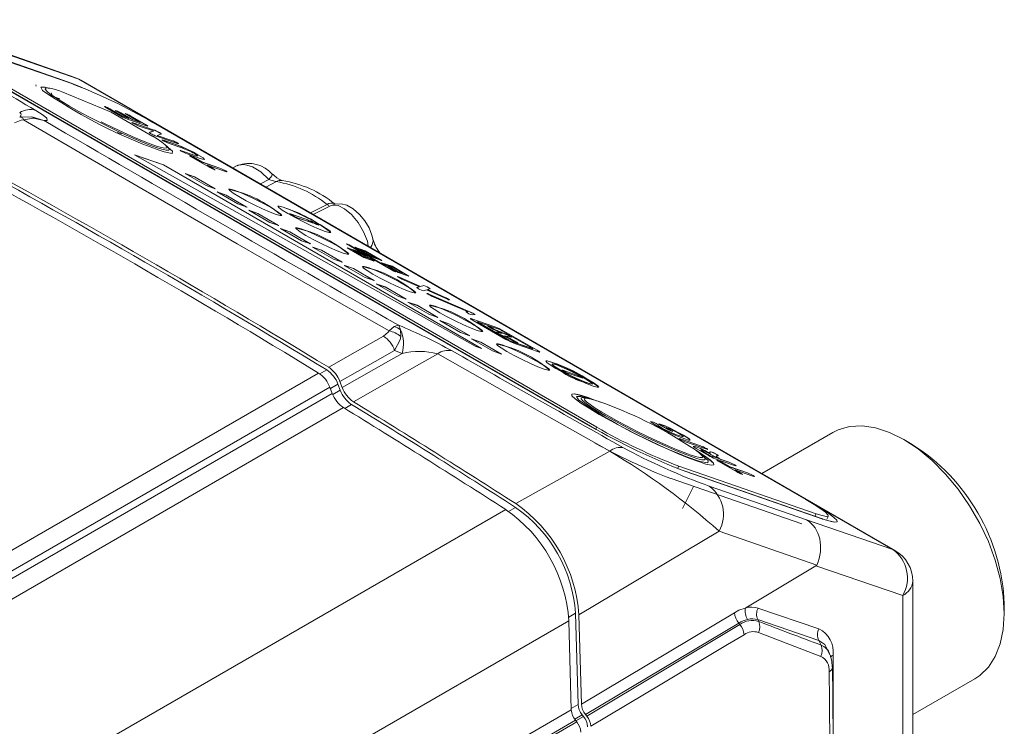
# Model space of a CAD drawing. Header units: millimetres. Extents: x 5 to 415, y 5 to 292.
# Tile 9 of 40: x 200 to 242, y 58 to 87. Entities that reach past the tile are written whole.
import ezdxf

# ---------------------------------------------------------------- set-up
doc = ezdxf.new("R2010")
doc.units = ezdxf.units.MM

msp = doc.modelspace()

# ---------------------------------------------------------------- linework, layer by layer
at = {"color": 7, "linetype": 'Continuous', "lineweight": 0}
for p, q in [((196.164, 86.823), (201.963, 84.816)), ((224.236, 70.209), (196.659, 86.129)), ((202.633, 84.848), (198.861, 86.168)), ((202.467, 84.925), (202.633, 84.848)), ((237.012, 65.001), (202.633, 84.848)), ((202.721, 84.808), (202.633, 84.848)), ((200.721, 83.2), (200.302, 83.137)), ((204.936, 83.01), (204.934, 83.007)), ((206.029, 81.852), (205.643, 81.995)), ((206.732, 82.095), (206.73, 82.091)), ((207.506, 81.651), (207.504, 81.647)), ((210.304, 80.431), (210.66, 80.621)), ((210.977, 80.529), (210.536, 80.297)), ((212.425, 79.206), (213.123, 79.559)), ((211.865, 79.006), (211.863, 79.003)), ((212.461, 78.8), (212.459, 78.796)), ((216.183, 76.496), (216.181, 76.492)), ((217.204, 76.142), (217.203, 76.138)), ((216.916, 76.053), (216.915, 76.051)), ((217.411, 75.785), (217.409, 75.781)), ((218.104, 75.642), (218.102, 75.638)), ((219.175, 75.022), (219.173, 75.018)), ((219.239, 74.737), (219.237, 74.734)), ((219.508, 74.579), (219.506, 74.575)), ((215.736, 74.227), (215.95, 74.409)), ((216.227, 74.273), (216.229, 73.985)), ((220.127, 74.336), (220.125, 74.332)), ((220.206, 74.403), (220.204, 74.399)), ((220.253, 74.171), (220.251, 74.167)), ((220.615, 74.208), (220.613, 74.205)), ((220.709, 74.069), (220.707, 74.066)), ((220.781, 73.844), (220.779, 73.84)), ((220.826, 73.923), (220.824, 73.92)), ((220.874, 73.899), (220.872, 73.896)), ((220.907, 73.784), (220.905, 73.781)), ((221.128, 73.753), (221.126, 73.749)), ((216.29, 73.274), (215.971, 73.407)), ((221.791, 73.478), (221.789, 73.475)), ((221.994, 73.412), (221.992, 73.409)), ((191.55, 60.202), (212.763, 72.448)), ((212.815, 72.413), (213.104, 72.58)), ((223.072, 72.568), (223.07, 72.565)), ((223.663, 72.364), (223.661, 72.36)), ((213.579, 71.98), (213.258, 71.795)), ((192.024, 59.602), (213.237, 71.848)), ((192.124, 59.344), (213.337, 71.59)), ((213.359, 71.538), (213.678, 71.723)), ((214.151, 71.124), (213.864, 70.958)), ((192.596, 58.745), (213.809, 70.991)), ((224.462, 70.081), (224.505, 70.168)), ((227.396, 70.214), (227.394, 70.211)), ((227.627, 70.042), (227.626, 70.038)), ((225.055, 69.153), (221.085, 66.937)), ((229.084, 69.086), (229.083, 69.082)), ((228.656, 68.789), (228.27, 68.933)), ((229.667, 68.851), (229.666, 68.848)), ((227.968, 68.52), (227.919, 68.42)), ((234.061, 66.286), (228.262, 68.293)), ((229.26, 67.677), (233.369, 66.247)), ((233.427, 67.061), (233.566, 66.98)), ((233.559, 66.982), (233.566, 66.98)), ((199.448, 54.446), (220.661, 66.692)), ((221.078, 66.778), (220.785, 66.609)), ((233.369, 66.247), (237.012, 65.001)), ((233.715, 66.409), (233.767, 66.513)), ((234.038, 66.297), (234.061, 66.286)), ((229.676, 65.777), (223.755, 62.242)), ((233.794, 64.344), (229.676, 65.777)), ((237.1, 64.962), (237.012, 65.001)), ((237.429, 63.061), (233.765, 64.314)), ((237.429, 47.732), (237.429, 63.061)), ((230.768, 62.523), (230.785, 62.527)), ((231.316, 62.53), (233.888, 61.651)), ((202.118, 49.747), (223.331, 61.993)), ((223.614, 62.314), (223.324, 62.147)), ((223.861, 58.473), (230.321, 62.335)), ((231.345, 61.969), (231.308, 62.041)), ((233.88, 61.162), (231.308, 62.041)), ((230.501, 61.894), (224.037, 58.031)), ((224.084, 57.973), (230.548, 61.837)), ((230.548, 61.837), (230.501, 61.894)), ((233.98, 60.966), (233.88, 61.162)), ((234.485, 60.548), (234.485, 57.194)), ((202.219, 45.987), (223.432, 58.233)), ((223.431, 58.297), (223.718, 58.462)), ((223.894, 58.02), (223.575, 57.836)), ((223.626, 57.769), (223.947, 57.955)), ((223.609, 57.791), (202.396, 45.545)), ((202.446, 45.482), (223.66, 57.728))]:
    msp.add_line(p, q, dxfattribs=at)
at = {"color": 7, "linetype": 'Continuous', "lineweight": 15}
for p, q in [((196.502, 86.685), (202.301, 84.678)), ((224.248, 70.204), (196.671, 86.124)), ((224.505, 70.168), (196.928, 86.088)), ((202.467, 84.925), (198.693, 86.245)), ((200.832, 84.553), (200.824, 84.615)), ((201.257, 84.506), (201.375, 84.471)), ((237.1, 64.962), (202.721, 84.808)), ((201.363, 84.187), (201.828, 84.026)), ((201.505, 84.183), (201.473, 84.277)), ((202.031, 84.282), (201.881, 84.338)), ((203.746, 83.694), (203.744, 83.69)), ((204.416, 83.288), (203.778, 83.656)), ((203.944, 83.599), (203.942, 83.595)), ((203.942, 83.595), (204.491, 83.279)), ((203.944, 83.599), (204.493, 83.282)), ((200.648, 83.266), (200.172, 83.254)), ((204.221, 83.519), (204.22, 83.515)), ((204.755, 83.192), (204.25, 83.483)), ((204.416, 83.426), (204.414, 83.422)), ((204.414, 83.422), (204.919, 83.131)), ((204.416, 83.426), (204.921, 83.134)), ((204.493, 83.282), (204.491, 83.279)), ((204.491, 83.279), (204.753, 83.188)), ((204.493, 83.282), (204.755, 83.192)), ((204.625, 83.395), (204.623, 83.391)), ((205.224, 83.029), (204.657, 83.357)), ((205.488, 82.885), (204.689, 83.161)), ((204.755, 83.192), (204.753, 83.188)), ((204.823, 83.299), (204.821, 83.296)), ((204.821, 83.296), (205.477, 82.917)), ((204.823, 83.299), (205.479, 82.92)), ((204.889, 83.019), (204.934, 83.007)), ((204.921, 83.134), (204.919, 83.131)), ((204.919, 83.131), (205.223, 83.026)), ((204.921, 83.134), (205.224, 83.029)), ((204.934, 83.007), (205.774, 82.716)), ((204.936, 83.01), (205.776, 82.72)), ((205.783, 82.668), (205.148, 82.888)), ((205.224, 83.029), (205.223, 83.026)), ((205.479, 82.92), (205.477, 82.917)), ((205.764, 83.03), (233.341, 67.11)), ((204.434, 82.545), (204.255, 82.607)), ((205.608, 82.602), (205.63, 82.607)), ((205.63, 82.607), (205.782, 82.664)), ((205.632, 82.61), (205.63, 82.607)), ((205.632, 82.61), (205.783, 82.668)), ((205.776, 82.72), (205.774, 82.716)), ((205.783, 82.668), (205.782, 82.664)), ((205.949, 82.48), (205.947, 82.476)), ((205.947, 82.476), (206.569, 82.261)), ((206.102, 82.535), (205.949, 82.48)), ((205.949, 82.48), (206.571, 82.265)), ((206.783, 82.142), (205.959, 82.428)), ((206.044, 82.598), (206.042, 82.594)), ((206.167, 82.282), (206.215, 82.269)), ((206.216, 82.273), (206.215, 82.269)), ((206.215, 82.269), (206.73, 82.091)), ((206.216, 82.273), (206.732, 82.095)), ((206.328, 82.034), (206.504, 81.888)), ((206.42, 81.948), (206.392, 81.978)), ((206.98, 81.956), (206.447, 82.14)), ((206.571, 82.265), (206.569, 82.261)), ((206.8, 82.161), (206.799, 82.157)), ((206.208, 81.242), (204.993, 81.662)), ((204.993, 81.662), (219.367, 73.581)), ((206.206, 81.238), (205.012, 81.651)), ((206.977, 81.834), (206.975, 81.83)), ((206.975, 81.83), (207.504, 81.647)), ((206.977, 81.834), (207.506, 81.651)), ((207.72, 81.524), (207.206, 81.702)), ((207.213, 81.899), (207.212, 81.896)), ((207.35, 81.615), (207.348, 81.612)), ((208.146, 81.135), (207.385, 81.575)), ((207.564, 81.512), (207.562, 81.509)), ((207.562, 81.509), (207.828, 81.355)), ((207.564, 81.512), (207.83, 81.359)), ((207.663, 81.663), (207.662, 81.659)), ((206.208, 81.242), (206.206, 81.238)), ((219.623, 73.493), (206.206, 81.238)), ((219.643, 73.486), (206.208, 81.242)), ((207.83, 81.359), (207.828, 81.355)), ((207.828, 81.355), (208.595, 81.09)), ((207.83, 81.359), (208.597, 81.094)), ((208.06, 81.226), (208.058, 81.223)), ((208.058, 81.223), (208.324, 81.069)), ((208.06, 81.226), (208.325, 81.073)), ((208.827, 80.961), (208.06, 81.226)), ((208.597, 81.094), (208.595, 81.09)), ((209.329, 81.204), (209.134, 81.106)), ((207.128, 80.87), (207.515, 80.736)), ((208.012, 80.36), (207.128, 80.87)), ((207.146, 80.86), (207.513, 80.733)), ((207.515, 80.736), (207.513, 80.733)), ((207.513, 80.733), (208.379, 80.233)), ((207.515, 80.736), (208.399, 80.226)), ((208.325, 81.073), (208.324, 81.069)), ((208.841, 80.983), (208.84, 80.979)), ((208.399, 80.226), (208.012, 80.36)), ((208.472, 80.094), (208.858, 79.961)), ((209.356, 79.584), (208.472, 80.094)), ((208.49, 80.084), (208.857, 79.957)), ((208.858, 79.961), (208.857, 79.957)), ((208.857, 79.957), (209.722, 79.457)), ((208.858, 79.961), (209.742, 79.45)), ((209.742, 79.45), (209.356, 79.584)), ((213.26, 79.511), (212.535, 79.142)), ((209.815, 79.319), (210.202, 79.185)), ((210.699, 78.809), (209.815, 79.319)), ((209.833, 79.308), (210.2, 79.182)), ((210.202, 79.185), (210.2, 79.182)), ((210.2, 79.182), (211.066, 78.682)), ((210.202, 79.185), (211.086, 78.675)), ((211.544, 79.177), (211.542, 79.173)), ((211.582, 79.17), (212.178, 78.963)), ((211.863, 79.003), (212.459, 78.796)), ((211.865, 79.006), (212.461, 78.8)), ((211.086, 78.675), (210.699, 78.809)), ((212.417, 78.875), (212.415, 78.871)), ((212.497, 78.789), (212.499, 78.793)), ((212.773, 78.694), (212.775, 78.697)), ((211.159, 78.543), (211.545, 78.41)), ((212.043, 78.033), (211.159, 78.543)), ((211.177, 78.533), (211.544, 78.406)), ((211.545, 78.41), (211.544, 78.406)), ((211.544, 78.406), (212.409, 77.906)), ((211.545, 78.41), (212.429, 77.899)), ((212.429, 77.899), (212.043, 78.033)), ((212.502, 77.768), (212.889, 77.634)), ((213.386, 77.257), (212.502, 77.768)), ((212.52, 77.757), (212.887, 77.63)), ((214.05, 77.858), (213.94, 77.896)), ((214.86, 77.365), (213.94, 77.896)), ((214.048, 77.854), (213.958, 77.885)), ((214.05, 77.858), (214.048, 77.854)), ((214.402, 77.65), (214.048, 77.854)), ((214.404, 77.653), (214.05, 77.858)), ((214.731, 77.606), (214.289, 77.759)), ((214.572, 77.595), (214.289, 77.759)), ((212.889, 77.634), (212.887, 77.63)), ((212.887, 77.63), (213.753, 77.131)), ((212.889, 77.634), (213.773, 77.124)), ((213.966, 77.739), (214.408, 77.587)), ((214.673, 77.331), (213.966, 77.739)), ((213.984, 77.729), (214.406, 77.583)), ((214.216, 77.62), (214.214, 77.617)), ((214.641, 77.371), (214.214, 77.617)), ((214.643, 77.374), (214.216, 77.62)), ((214.439, 77.543), (214.216, 77.62)), ((214.729, 77.602), (214.307, 77.748)), ((214.404, 77.653), (214.402, 77.65)), ((214.402, 77.65), (214.57, 77.591)), ((214.404, 77.653), (214.572, 77.595)), ((214.408, 77.587), (214.406, 77.583)), ((214.69, 77.419), (214.406, 77.583)), ((214.691, 77.423), (214.408, 77.587)), ((214.865, 77.297), (214.439, 77.543)), ((214.539, 77.64), (214.537, 77.636)), ((214.537, 77.636), (214.963, 77.39)), ((214.539, 77.64), (214.965, 77.394)), ((214.761, 77.563), (214.539, 77.64)), ((214.544, 77.572), (214.542, 77.569)), ((215.533, 76.997), (214.542, 77.569)), ((215.535, 77), (214.544, 77.572)), ((214.544, 77.572), (214.712, 77.514)), ((214.572, 77.595), (214.57, 77.591)), ((214.643, 77.374), (214.641, 77.371)), ((214.863, 77.294), (214.641, 77.371)), ((214.865, 77.297), (214.643, 77.374)), ((214.691, 77.423), (214.69, 77.419)), ((214.69, 77.419), (214.858, 77.361)), ((214.691, 77.423), (214.86, 77.365)), ((214.996, 77.35), (214.712, 77.514)), ((214.731, 77.606), (214.729, 77.602)), ((215.418, 77.204), (214.729, 77.602)), ((215.438, 77.198), (214.731, 77.606)), ((214.761, 77.563), (215.188, 77.316)), ((214.832, 77.342), (214.83, 77.338)), ((215.095, 77.185), (214.83, 77.338)), ((215.115, 77.178), (214.832, 77.342)), ((214.832, 77.342), (215, 77.284)), ((214.86, 77.365), (214.858, 77.361)), ((214.965, 77.394), (214.963, 77.39)), ((215.186, 77.313), (214.963, 77.39)), ((215.188, 77.316), (214.965, 77.394)), ((215.438, 77.198), (214.996, 77.35)), ((215.36, 77.491), (215.315, 77.559)), ((213.773, 77.124), (213.386, 77.257)), ((213.846, 76.992), (214.232, 76.858)), ((214.73, 76.482), (213.846, 76.992)), ((213.864, 76.982), (214.231, 76.855)), ((214.673, 77.331), (215.115, 77.178)), ((214.865, 77.297), (214.863, 77.294)), ((215.92, 76.753), (215, 77.284)), ((215.188, 77.316), (215.186, 77.313)), ((215.862, 76.953), (215.42, 77.105)), ((215.703, 76.942), (215.42, 77.105)), ((215.86, 76.949), (215.438, 77.095)), ((215.535, 77), (215.533, 76.997)), ((215.533, 76.997), (215.702, 76.938)), ((215.535, 77), (215.703, 76.942)), ((215.67, 76.987), (215.668, 76.983)), ((215.668, 76.983), (216.095, 76.737)), ((215.67, 76.987), (216.096, 76.74)), ((215.893, 76.91), (215.67, 76.987)), ((215.675, 76.919), (215.674, 76.916)), ((216.03, 76.715), (215.675, 76.919)), ((215.675, 76.919), (215.844, 76.861)), ((215.703, 76.942), (215.702, 76.938)), ((215.862, 76.953), (215.86, 76.949)), ((216.549, 76.551), (215.86, 76.949)), ((216.569, 76.544), (215.862, 76.953)), ((214.232, 76.858), (214.231, 76.855)), ((214.231, 76.855), (215.096, 76.355)), ((214.232, 76.858), (215.116, 76.348)), ((216.01, 76.722), (215.674, 76.916)), ((216.127, 76.697), (215.844, 76.861)), ((215.893, 76.91), (216.319, 76.663)), ((216.03, 76.715), (215.92, 76.753)), ((216.096, 76.74), (216.095, 76.737)), ((216.317, 76.66), (216.095, 76.737)), ((216.319, 76.663), (216.096, 76.74)), ((216.569, 76.544), (216.127, 76.697)), ((216.319, 76.663), (216.317, 76.66)), ((215.116, 76.348), (214.73, 76.482)), ((215.189, 76.217), (215.576, 76.083)), ((216.073, 75.706), (215.189, 76.217)), ((215.207, 76.206), (215.574, 76.079)), ((217.069, 76.097), (216.181, 76.492)), ((217.071, 76.101), (216.183, 76.496)), ((217.028, 76.087), (216.283, 76.418)), ((216.916, 76.053), (217.028, 76.087)), ((217.028, 76.087), (217.026, 76.084)), ((217.069, 76.097), (217.203, 76.138)), ((217.071, 76.101), (217.069, 76.097)), ((217.071, 76.101), (217.204, 76.142)), ((215.576, 76.083), (215.574, 76.079)), ((215.574, 76.079), (216.44, 75.579)), ((215.576, 76.083), (216.46, 75.573)), ((216.46, 75.573), (216.073, 75.706)), ((216.916, 76.05), (217.026, 76.084)), ((217.183, 75.918), (217.316, 75.959)), ((218.205, 75.565), (217.316, 75.959)), ((217.359, 75.973), (217.357, 75.969)), ((218.102, 75.638), (217.357, 75.969)), ((217.359, 75.973), (217.471, 76.007)), ((218.104, 75.642), (217.359, 75.973)), ((219.173, 75.018), (217.409, 75.781)), ((219.175, 75.022), (217.411, 75.785)), ((219.05, 75.042), (217.533, 75.698)), ((216.533, 75.441), (216.919, 75.307)), ((217.417, 74.931), (216.533, 75.441)), ((216.551, 75.431), (216.918, 75.304)), ((216.919, 75.307), (216.918, 75.304)), ((216.918, 75.304), (217.783, 74.804)), ((216.919, 75.307), (217.803, 74.797)), ((217.803, 74.797), (217.417, 74.931)), ((218.985, 75.034), (218.984, 75.034)), ((219.048, 75.039), (218.985, 75.034)), ((218.987, 75.038), (218.985, 75.034)), ((219.05, 75.042), (218.987, 75.038)), ((219.05, 75.042), (219.048, 75.039)), ((219.367, 74.918), (219.251, 74.903)), ((217.876, 74.665), (218.263, 74.532)), ((218.76, 74.155), (217.876, 74.665)), ((217.894, 74.655), (218.261, 74.528)), ((218.263, 74.532), (218.261, 74.528)), ((218.261, 74.528), (219.127, 74.028)), ((218.263, 74.532), (219.147, 74.021)), ((220.204, 74.399), (219.237, 74.734)), ((220.206, 74.403), (219.239, 74.737)), ((219.289, 74.667), (220.668, 73.871)), ((219.474, 74.604), (219.472, 74.601)), ((220.376, 74.295), (219.493, 74.601)), ((219.506, 74.575), (220.779, 73.84)), ((219.508, 74.579), (220.781, 73.844)), ((219.147, 74.021), (218.76, 74.155)), ((220.027, 74.355), (219.961, 74.393)), ((220.23, 74.272), (220.125, 74.332)), ((220.232, 74.275), (220.127, 74.336)), ((220.232, 74.275), (220.23, 74.272)), ((220.23, 74.272), (220.707, 74.066)), ((220.232, 74.275), (220.709, 74.069)), ((220.509, 74.116), (220.251, 74.167)), ((220.51, 74.12), (220.253, 74.171)), ((220.51, 74.12), (220.417, 74.16)), ((220.776, 73.918), (220.423, 74.07)), ((220.502, 74.235), (221.775, 73.5)), ((220.51, 74.12), (220.509, 74.116)), ((220.613, 74.015), (220.611, 74.012)), ((220.611, 74.012), (220.824, 73.92)), ((220.613, 74.205), (221.992, 73.409)), ((220.613, 74.015), (220.826, 73.923)), ((220.894, 73.96), (220.613, 74.015)), ((220.615, 74.208), (221.994, 73.412)), ((219.22, 73.89), (219.606, 73.756)), ((220.104, 73.38), (219.22, 73.89)), ((219.238, 73.879), (219.605, 73.752)), ((219.606, 73.756), (219.605, 73.752)), ((219.605, 73.752), (220.47, 73.253)), ((219.606, 73.756), (220.49, 73.246)), ((220.962, 73.81), (220.776, 73.918)), ((220.872, 73.896), (221.126, 73.749)), ((220.874, 73.899), (221.128, 73.753)), ((221.789, 73.475), (220.905, 73.781)), ((221.791, 73.478), (220.907, 73.784)), ((222.044, 73.342), (221.078, 73.676)), ((219.367, 73.581), (219.643, 73.486)), ((220.49, 73.246), (220.104, 73.38)), ((221.808, 73.471), (221.81, 73.475)), ((222.622, 72.826), (222.62, 72.822)), ((223.661, 72.36), (223.07, 72.565)), ((223.663, 72.364), (223.072, 72.568)), ((223.875, 72.241), (223.284, 72.446)), ((213.579, 71.98), (213.678, 71.723)), ((213.662, 72.093), (213.762, 71.835)), ((224.323, 71.98), (224.325, 71.984)), ((213.337, 71.59), (213.237, 71.848)), ((223.885, 71.443), (224.068, 71.39)), ((226.853, 70.394), (226.851, 70.39)), ((227.062, 70.296), (227.06, 70.293)), ((227.192, 70.285), (227.19, 70.281)), ((227.19, 70.281), (227.394, 70.211)), ((227.192, 70.285), (227.396, 70.214)), ((224.236, 70.209), (224.248, 70.204)), ((227.493, 70.081), (227.223, 70.237)), ((227.229, 70.151), (227.227, 70.147)), ((227.44, 70.15), (227.439, 70.146)), ((227.439, 70.146), (227.626, 70.038)), ((227.44, 70.15), (227.627, 70.042)), ((227.613, 70.09), (227.44, 70.15)), ((227.642, 70.106), (227.64, 70.103)), ((234.475, 69.94), (231.475, 68.209)), ((227.969, 69.812), (227.967, 69.808)), ((227.999, 69.679), (228.046, 69.666)), ((228.048, 69.67), (228.046, 69.666)), ((228.046, 69.666), (228.888, 69.375)), ((228.048, 69.67), (228.889, 69.379)), ((228.167, 69.826), (228.165, 69.823)), ((229.119, 69.246), (228.278, 69.537)), ((237.829, 69.439), (237.475, 69.643)), ((228.696, 69.339), (228.694, 69.336)), ((229.228, 68.964), (228.836, 69.191)), ((228.889, 69.379), (228.888, 69.375)), ((228.911, 69.193), (228.928, 69.175)), ((228.93, 69.179), (228.928, 69.175)), ((229.083, 69.082), (229.31, 68.951)), ((229.084, 69.086), (229.312, 68.954)), ((229.137, 69.266), (229.135, 69.262)), ((229.293, 69.062), (229.291, 69.058)), ((229.374, 69.11), (229.372, 69.106)), ((229.312, 68.954), (229.31, 68.951)), ((229.31, 68.951), (229.6, 68.85)), ((229.312, 68.954), (229.602, 68.854)), ((229.602, 68.854), (229.381, 68.982)), ((230.322, 68.552), (229.508, 68.834)), ((229.57, 68.911), (229.557, 68.919)), ((229.614, 68.959), (229.569, 68.952)), ((229.578, 69.012), (229.576, 69.008)), ((229.602, 68.854), (229.6, 68.85)), ((229.624, 68.757), (229.622, 68.753)), ((230.42, 68.277), (229.659, 68.716)), ((229.666, 68.848), (229.752, 68.798)), ((229.667, 68.851), (229.754, 68.802)), ((229.754, 68.802), (229.752, 68.798)), ((229.752, 68.798), (230.091, 68.681)), ((229.754, 68.802), (230.093, 68.684)), ((229.838, 68.654), (229.836, 68.65)), ((229.836, 68.65), (230.102, 68.497)), ((229.838, 68.654), (230.104, 68.501)), ((230.093, 68.684), (230.091, 68.681)), ((233.767, 66.513), (227.968, 68.52)), ((234.038, 66.297), (228.239, 68.304)), ((228.239, 68.304), (228.262, 68.293)), ((230.104, 68.501), (230.102, 68.497)), ((230.102, 68.497), (230.869, 68.232)), ((230.104, 68.501), (230.871, 68.235)), ((230.334, 68.368), (230.332, 68.364)), ((230.332, 68.364), (230.597, 68.211)), ((230.334, 68.368), (230.599, 68.215)), ((231.101, 68.102), (230.334, 68.368)), ((230.338, 68.573), (230.336, 68.569)), ((230.599, 68.215), (230.597, 68.211)), ((230.871, 68.235), (230.869, 68.232)), ((227.643, 67.994), (233.165, 66.083)), ((231.115, 68.124), (231.113, 68.121)), ((228.595, 67.664), (228.135, 66.733)), ((234.221, 66.283), (234.288, 66.417)), ((233.765, 64.314), (230.805, 62.546)), ((237.85, 48.339), (237.85, 63.662)), ((241.717, 62.295), (241.717, 62.703)), ((223.331, 61.993), (223.432, 58.233)), ((223.614, 62.314), (223.718, 58.462)), ((223.755, 62.242), (223.861, 58.473)), ((234.342, 60.611), (234.269, 60.78)), ((234.323, 60.609), (234.35, 60.562)), ((237.85, 58.033), (240.474, 59.548)), ((223.894, 58.02), (223.947, 57.955)), ((224.084, 57.973), (224.037, 58.031)), ((223.609, 57.791), (223.66, 57.728))]:
    msp.add_line(p, q, dxfattribs=at)
at = {"color": 7, "linetype": 'Continuous', "lineweight": 0, "flags": 128}
for points in [[(201.107, 84.376), (201.026, 84.521), (201.209, 84.52), (201.257, 84.506)], [(201.259, 84.475), (201.226, 84.47), (201.222, 84.424), (201.293, 84.339), (201.433, 84.224), (201.647, 84.076), (201.915, 83.906), (202.247, 83.71), (202.614, 83.504), (203.027, 83.282), (203.451, 83.062), (203.899, 82.84), (204.332, 82.633), (204.763, 82.436), (205.156, 82.265), (205.523, 82.114), (205.905, 81.972)], [(201.963, 84.816), (201.989, 84.797), (202.003, 84.782)], [(200.14, 83.245), (200.2, 83.353), (200.19, 83.398), (200.16, 83.434), (200.14, 83.45)], [(200.172, 83.254), (200.186, 83.261), (200.201, 83.261), (200.216, 83.255), (200.232, 83.243), (200.249, 83.225), (200.267, 83.201), (200.284, 83.172), (200.302, 83.137)], [(201.171, 83.11), (201.164, 83.113), (200.648, 83.266)], [(201.171, 83.11), (201.165, 83.112), (200.721, 83.2)], [(200.817, 83.535), (201.131, 83.335), (201.289, 83.204), (201.293, 83.111), (201.171, 83.11)], [(200.302, 83.137), (200.204, 83.118), (199.914, 83.003)], [(215.736, 74.227), (213.626, 75.432), (209.316, 77.904), (205.084, 80.35), (200.302, 83.137)], [(205.905, 81.972), (206.144, 81.895), (206.323, 81.854), (206.428, 81.85), (206.46, 81.884), (206.445, 81.908)], [(206.504, 81.888), (206.591, 81.816), (206.572, 81.72), (206.245, 81.781), (206.029, 81.852)], [(210.66, 80.621), (210.329, 80.937), (209.969, 81.159), (209.634, 81.253), (209.362, 81.219), (209.334, 81.197)], [(214.854, 77.804), (214.821, 78.011), (214.664, 78.416), (214.429, 78.808), (214.151, 79.138), (213.862, 79.38), (213.584, 79.518), (213.342, 79.538), (213.264, 79.502)], [(216.141, 74.468), (216.138, 74.468), (215.95, 74.409)], [(216.141, 74.468), (216.143, 74.466), (216.227, 74.273)], [(215.497, 74.007), (215.701, 74.171), (215.736, 74.227)], [(213.187, 72.693), (214.307, 73.33), (215.497, 74.007)], [(216.229, 73.985), (216.202, 73.844), (215.971, 73.407)], [(215.971, 73.407), (215.154, 72.942), (213.662, 72.093)], [(213.762, 71.835), (215.716, 72.947), (216.29, 73.274)], [(217.79, 73.26), (217.028, 72.827), (214.234, 71.236)], [(225.055, 69.153), (222.802, 70.422), (217.79, 73.26)], [(223.734, 71.314), (223.654, 71.458), (223.837, 71.457), (223.885, 71.443)], [(223.886, 71.412), (223.854, 71.408), (223.849, 71.361), (223.92, 71.277), (224.061, 71.162), (224.274, 71.013), (224.543, 70.844), (224.874, 70.648), (225.241, 70.441), (225.655, 70.219), (226.079, 70), (226.527, 69.777), (226.959, 69.571), (227.39, 69.373), (227.783, 69.202), (228.15, 69.052), (228.532, 68.909)], [(224.039, 71.393), (223.981, 71.375), (223.993, 71.322), (224.074, 71.236), (224.227, 71.117), (224.441, 70.972), (224.721, 70.799), (225.039, 70.613), (225.409, 70.407), (225.796, 70.201), (226.214, 69.987), (226.628, 69.783), (227.05, 69.583), (227.447, 69.403), (227.829, 69.239), (228.381, 69.023), (228.456, 68.996)], [(228.456, 68.996), (228.683, 68.924), (228.854, 68.884), (228.954, 68.879), (228.986, 68.911), (228.948, 68.976)], [(228.532, 68.909), (228.771, 68.833), (228.95, 68.791), (229.055, 68.787), (229.088, 68.821), (229.073, 68.846)], [(229.132, 68.826), (229.218, 68.754), (229.199, 68.657), (228.872, 68.719), (228.656, 68.789)], [(233.566, 66.98), (233.973, 66.738), (234.297, 66.528), (234.524, 66.358), (234.647, 66.237), (234.661, 66.167), (234.564, 66.152), (234.42, 66.178)], [(230.321, 62.335), (230.512, 62.435), (230.768, 62.523)], [(230.727, 61.406), (230.033, 60.99), (227.254, 59.329), (224.26, 57.539)], [(233.972, 60.492), (233.418, 60.701), (231.337, 61.502)], [(234.255, 60.76), (234.137, 60.99), (233.88, 61.162), (233.88, 61.162), (233.88, 61.162)]]:
    msp.add_lwpolyline(points, dxfattribs=at)
at = {"color": 7, "linetype": 'Continuous', "lineweight": 15, "flags": 128}
for points in [[(201.342, 84.475), (201.306, 84.481), (201.259, 84.475)], [(201.963, 84.816), (202.351, 84.672), (202.774, 84.499)], [(205.761, 82.438), (204, 83.454), (201.963, 84.309)], [(203.778, 83.656), (203.735, 83.683), (203.714, 83.699), (203.722, 83.701), (203.746, 83.694)], [(203.717, 83.697), (203.72, 83.698), (203.744, 83.69)], [(204.25, 83.483), (204.208, 83.509), (204.189, 83.524), (204.197, 83.526), (204.221, 83.519)], [(204.191, 83.522), (204.195, 83.522), (204.22, 83.515)], [(204.657, 83.357), (204.613, 83.383), (204.593, 83.4), (204.6, 83.402), (204.625, 83.395)], [(204.595, 83.397), (204.598, 83.398), (204.623, 83.391)], [(203.584, 83.051), (203.659, 83.013), (204.074, 82.81), (204.494, 82.612), (204.884, 82.437), (205.257, 82.278), (205.656, 82.121), (205.92, 82.028), (206.133, 81.966), (206.274, 81.94), (206.349, 81.951), (206.351, 81.996), (206.282, 82.077), (206.148, 82.187), (205.945, 82.329), (205.764, 82.444)], [(204.919, 82.991), (204.879, 83.017), (204.874, 83.027), (204.936, 83.01)], [(205.479, 82.92), (205.522, 82.894), (205.551, 82.875), (205.553, 82.867), (205.488, 82.885)], [(205.666, 82.56), (205.615, 82.593), (205.609, 82.606), (205.632, 82.61)], [(205.959, 82.428), (205.909, 82.445), (205.864, 82.463)], [(206.042, 82.594), (206.099, 82.558), (206.114, 82.54), (206.11, 82.538)], [(206.044, 82.598), (206.101, 82.562), (206.116, 82.544), (206.102, 82.535)], [(206.201, 82.252), (206.158, 82.279), (206.152, 82.29), (206.216, 82.273)], [(206.73, 82.091), (206.967, 82.003), (207.212, 81.896)], [(206.732, 82.095), (206.969, 82.006), (207.213, 81.899)], [(206.8, 82.161), (206.824, 82.146), (206.84, 82.136), (206.843, 82.126), (206.783, 82.142)], [(206.799, 82.157), (206.823, 82.143), (206.838, 82.132)], [(206.961, 81.813), (206.925, 81.835), (206.91, 81.848), (206.915, 81.852), (206.977, 81.834)], [(206.912, 81.847), (206.914, 81.848), (206.975, 81.83)], [(207.212, 81.896), (207.479, 81.761), (207.662, 81.659)], [(207.213, 81.899), (207.48, 81.765), (207.663, 81.663)], [(207.385, 81.575), (207.337, 81.603), (207.315, 81.621), (207.323, 81.623), (207.35, 81.615)], [(207.318, 81.619), (207.322, 81.62), (207.348, 81.612)], [(207.504, 81.647), (207.605, 81.615), (207.636, 81.612)], [(207.506, 81.651), (207.606, 81.619), (207.657, 81.614), (207.616, 81.649), (207.517, 81.709)], [(207.662, 81.659), (207.881, 81.526), (207.923, 81.481)], [(207.663, 81.663), (207.882, 81.529), (207.946, 81.463), (207.86, 81.479), (207.72, 81.524)], [(208.324, 81.069), (208.371, 81.041), (208.39, 81.025)], [(208.325, 81.073), (208.372, 81.045), (208.394, 81.027), (208.386, 81.025), (208.359, 81.033)], [(208.841, 80.983), (208.884, 80.955), (208.891, 80.944), (208.827, 80.961)], [(208.84, 80.979), (208.882, 80.952), (208.889, 80.94), (208.872, 80.945)], [(211.218, 80.575), (211.225, 80.575), (211.214, 80.578), (211.175, 80.592), (211.095, 80.631), (210.998, 80.692), (210.866, 80.794), (210.819, 80.839)], [(210.969, 79.144), (210.713, 79.243), (210.395, 79.382), (210.046, 79.548), (209.702, 79.724), (209.395, 79.894), (209.156, 80.04), (209.007, 80.148), (208.965, 80.208), (209.031, 80.214), (209.201, 80.165), (209.458, 80.066), (209.776, 79.927), (210.124, 79.761), (210.469, 79.585), (210.776, 79.416), (211.015, 79.27), (211.163, 79.161), (211.206, 79.101), (211.139, 79.096), (210.969, 79.144)], [(211.271, 79.445), (211.101, 79.494), (211.034, 79.489)], [(211.272, 79.448), (211.102, 79.497), (211.036, 79.491), (211.078, 79.431), (211.227, 79.323), (211.466, 79.177), (211.773, 79.008), (212.117, 78.831), (212.466, 78.666), (212.784, 78.527), (213.04, 78.428), (213.21, 78.379), (213.277, 78.385), (213.234, 78.445), (213.086, 78.553), (212.847, 78.699), (212.54, 78.868), (212.195, 79.045), (211.847, 79.21), (211.529, 79.349), (211.272, 79.448)], [(215.05, 78.107), (215.016, 78.273), (214.89, 78.581), (214.716, 78.868), (214.49, 79.145), (214.227, 79.379), (213.955, 79.531), (213.718, 79.591), (213.456, 79.579), (213.265, 79.503)], [(211.582, 79.17), (211.55, 79.178), (211.545, 79.173), (211.567, 79.154), (211.613, 79.126), (211.675, 79.092), (211.745, 79.057), (211.812, 79.027), (211.865, 79.006)], [(212.461, 78.8), (212.493, 78.791), (212.498, 78.797), (212.476, 78.815), (212.43, 78.843), (212.368, 78.877), (212.298, 78.912), (212.231, 78.942), (212.178, 78.963)], [(212.454, 78.868), (212.423, 78.876), (212.418, 78.871), (212.44, 78.852), (212.485, 78.824), (212.548, 78.79), (212.618, 78.755), (212.684, 78.725), (212.737, 78.704), (212.769, 78.696), (212.774, 78.701), (212.752, 78.719), (212.706, 78.748), (212.644, 78.782), (212.574, 78.817), (212.507, 78.847), (212.454, 78.868)], [(212.459, 78.796), (212.491, 78.788), (212.497, 78.789)], [(213.798, 77.512), (213.541, 77.61), (213.223, 77.749), (212.875, 77.915), (212.53, 78.091), (212.223, 78.261), (211.984, 78.407), (211.836, 78.515), (211.793, 78.575), (211.86, 78.581), (212.03, 78.532), (212.286, 78.433), (212.604, 78.294), (212.953, 78.129), (213.297, 77.952), (213.604, 77.783), (213.843, 77.637), (213.992, 77.529), (214.035, 77.469), (213.968, 77.463), (213.798, 77.512)], [(216.626, 75.879), (216.37, 75.978), (216.052, 76.117), (215.703, 76.282), (215.359, 76.459), (215.052, 76.628), (214.813, 76.774), (214.664, 76.882), (214.621, 76.942), (214.688, 76.948), (214.858, 76.899), (215.115, 76.8), (215.433, 76.661), (215.781, 76.496), (216.126, 76.32), (216.433, 76.15), (216.672, 76.004), (216.82, 75.896), (216.863, 75.836), (216.796, 75.83), (216.626, 75.879)], [(216.183, 76.496), (216.139, 76.514), (216.109, 76.523), (216.098, 76.523), (216.108, 76.512), (216.137, 76.493), (216.18, 76.469), (216.232, 76.442), (216.283, 76.418)], [(217.411, 75.785), (217.37, 75.801), (217.344, 75.809), (217.338, 75.806), (217.352, 75.793), (217.385, 75.773), (217.431, 75.747), (217.483, 75.721), (217.533, 75.698)], [(217.687, 75.266), (217.943, 75.168), (218.261, 75.029), (218.61, 74.863), (218.954, 74.687), (219.261, 74.517), (219.5, 74.371), (219.649, 74.263), (219.691, 74.203), (219.625, 74.197), (219.455, 74.246), (219.198, 74.345), (218.88, 74.484), (218.532, 74.65), (218.187, 74.826), (217.88, 74.995), (217.641, 75.141), (217.493, 75.249), (217.45, 75.309), (217.517, 75.315), (217.687, 75.266)], [(218.205, 75.565), (218.248, 75.546), (218.278, 75.537), (218.289, 75.537), (218.279, 75.548), (218.25, 75.567), (218.207, 75.591), (218.155, 75.618), (218.104, 75.642)], [(219.239, 74.737), (219.209, 74.747), (219.188, 74.751), (219.178, 74.75), (219.18, 74.743), (219.192, 74.73), (219.215, 74.713), (219.248, 74.692), (219.289, 74.667)], [(219.493, 74.601), (219.483, 74.604), (219.477, 74.605), (219.474, 74.604), (219.474, 74.602), (219.478, 74.598), (219.485, 74.593), (219.495, 74.587), (219.508, 74.579)], [(220.127, 74.336), (220.08, 74.362), (220.028, 74.388), (219.978, 74.41), (219.938, 74.426), (219.914, 74.432), (219.91, 74.428), (219.927, 74.415), (219.961, 74.393)], [(220.253, 74.171), (220.245, 74.17), (220.248, 74.165), (220.262, 74.154), (220.285, 74.14), (220.316, 74.122), (220.351, 74.104), (220.388, 74.086), (220.423, 74.07)], [(220.709, 74.069), (220.747, 74.052), (220.787, 74.032), (220.825, 74.012), (220.858, 73.994), (220.884, 73.978), (220.899, 73.966), (220.902, 73.96), (220.894, 73.96)], [(220.515, 73.634), (220.772, 73.535), (221.09, 73.396), (221.438, 73.23), (221.782, 73.054), (222.089, 72.885), (222.329, 72.739), (222.477, 72.63), (222.52, 72.57), (222.453, 72.564), (222.283, 72.613), (222.026, 72.712), (221.708, 72.851), (221.36, 73.017), (221.016, 73.193), (220.709, 73.362), (220.469, 73.508), (220.321, 73.617), (220.278, 73.677), (220.345, 73.683), (220.515, 73.634)], [(220.962, 73.81), (221.009, 73.784), (221.061, 73.758), (221.111, 73.736), (221.151, 73.72), (221.174, 73.714), (221.178, 73.718), (221.162, 73.731), (221.128, 73.753)], [(221.791, 73.478), (221.8, 73.475), (221.806, 73.474), (221.809, 73.475), (221.809, 73.477), (221.805, 73.481), (221.798, 73.486), (221.788, 73.492), (221.775, 73.5)], [(221.789, 73.475), (221.798, 73.472), (221.805, 73.471), (221.808, 73.471), (221.808, 73.471)], [(222.044, 73.342), (222.075, 73.332), (222.095, 73.328), (222.105, 73.33), (222.104, 73.337), (222.091, 73.349), (222.068, 73.366), (222.035, 73.388), (221.994, 73.412)], [(222.588, 72.911), (222.418, 72.96), (222.351, 72.955)], [(222.59, 72.915), (222.42, 72.964), (222.353, 72.958), (222.395, 72.898), (222.544, 72.79), (222.783, 72.644), (223.09, 72.474), (223.435, 72.298), (223.783, 72.132), (224.101, 71.993), (224.357, 71.895), (224.527, 71.846), (224.594, 71.852), (224.552, 71.912), (224.403, 72.02), (224.164, 72.166), (223.857, 72.335), (223.512, 72.511), (223.164, 72.677), (222.846, 72.816), (222.59, 72.915)], [(222.802, 72.793), (222.658, 72.832), (222.624, 72.814), (222.704, 72.74), (222.889, 72.621), (223.153, 72.473), (223.46, 72.316), (223.768, 72.171), (224.037, 72.057), (224.23, 71.99), (224.321, 71.979), (224.297, 72.026), (224.162, 72.124), (223.934, 72.26), (223.644, 72.415), (223.331, 72.569), (223.037, 72.701), (222.802, 72.793)], [(223.072, 72.568), (223.048, 72.575), (223.044, 72.571), (223.061, 72.557), (223.095, 72.536), (223.142, 72.51), (223.194, 72.484), (223.244, 72.461), (223.284, 72.446)], [(223.07, 72.565), (223.046, 72.571), (223.044, 72.571)], [(223.875, 72.241), (223.899, 72.235), (223.903, 72.239), (223.886, 72.253), (223.852, 72.274), (223.805, 72.299), (223.753, 72.326), (223.703, 72.348), (223.663, 72.364)], [(223.45, 71.549), (223.449, 71.557), (223.56, 71.568), (223.779, 71.522), (224.097, 71.422), (224.356, 71.325)], [(226.816, 69.553), (226.23, 69.839), (225.648, 70.136), (225.103, 70.427), (224.609, 70.705), (224.181, 70.96), (223.837, 71.182), (223.59, 71.363), (223.46, 71.491), (223.45, 71.561), (223.562, 71.571), (223.78, 71.525), (224.099, 71.425), (224.502, 71.275), (224.51, 71.272)], [(226.791, 70.39), (226.787, 70.403), (226.851, 70.39)], [(227.051, 70.215), (226.889, 70.313), (226.796, 70.383), (226.789, 70.406), (226.853, 70.394)], [(227.223, 70.237), (227.154, 70.278), (227.127, 70.301), (227.15, 70.298), (227.192, 70.285)], [(227.131, 70.297), (227.148, 70.295), (227.19, 70.281)], [(227.103, 70.246), (227.1, 70.229), (227.149, 70.194), (227.227, 70.147)], [(227.105, 70.249), (227.102, 70.232), (227.151, 70.197), (227.229, 70.151)], [(227.995, 69.887), (227.791, 69.999), (227.613, 70.09)], [(227.627, 70.042), (227.678, 70.012), (227.712, 69.988), (227.71, 69.983), (227.682, 69.991)], [(227.64, 70.103), (227.95, 69.943), (228.165, 69.823)], [(227.642, 70.106), (227.952, 69.946), (228.167, 69.826)], [(227.969, 69.812), (228.159, 69.763), (228.16, 69.775), (228.132, 69.8), (227.995, 69.887)], [(240.474, 59.548), (240.681, 59.685), (241.044, 60.035), (241.334, 60.481), (241.545, 61.014), (241.674, 61.622), (241.717, 62.295), (241.674, 63.017), (241.545, 63.774), (241.334, 64.551), (241.044, 65.332), (240.681, 66.101), (240.253, 66.843), (239.768, 67.541), (239.237, 68.183), (238.67, 68.755), (238.078, 69.245), (237.475, 69.643), (236.871, 69.942), (236.279, 70.135), (235.712, 70.218), (235.181, 70.19), (234.696, 70.05), (234.475, 69.94)], [(228.623, 69.231), (228.715, 69.176), (229.06, 68.954), (229.306, 68.773), (229.436, 68.646), (229.447, 68.575), (229.336, 68.564), (229.118, 68.61), (228.8, 68.71), (228.397, 68.86), (227.921, 69.054), (227.385, 69.289), (226.816, 69.553)], [(227.967, 69.808), (228.157, 69.76), (228.158, 69.77)], [(228.033, 69.648), (227.99, 69.676), (227.984, 69.687), (228.048, 69.67)], [(228.165, 69.823), (228.399, 69.676), (228.44, 69.627)], [(228.167, 69.826), (228.401, 69.68), (228.457, 69.611), (228.376, 69.619), (228.221, 69.667)], [(228.625, 69.32), (228.586, 69.355), (228.597, 69.365), (228.696, 69.339)], [(228.593, 69.36), (228.595, 69.362), (228.694, 69.336)], [(228.836, 69.191), (228.704, 69.269), (228.625, 69.32)], [(228.96, 69.191), (228.924, 69.202), (228.907, 69.202), (228.93, 69.179)], [(228.928, 69.175), (229.009, 69.125), (229.083, 69.082)], [(228.93, 69.179), (229.01, 69.129), (229.084, 69.086)], [(229.137, 69.266), (229.172, 69.244), (229.186, 69.232), (229.18, 69.229), (229.119, 69.246)], [(229.135, 69.262), (229.17, 69.241), (229.183, 69.229)], [(229.275, 69.116), (229.31, 69.118), (229.372, 69.106)], [(229.293, 69.062), (229.277, 69.12), (229.312, 69.122), (229.374, 69.11)], [(228.922, 69), (228.925, 68.998), (229.132, 68.826)], [(229.558, 68.938), (229.547, 68.927), (229.587, 68.895), (229.666, 68.848)], [(229.56, 68.942), (229.549, 68.93), (229.589, 68.899), (229.667, 68.851)], [(229.576, 69.008), (229.628, 68.974), (229.631, 68.967)], [(229.578, 69.012), (229.63, 68.978), (229.635, 68.965), (229.614, 68.959)], [(229.659, 68.716), (229.611, 68.745), (229.589, 68.763), (229.597, 68.765), (229.624, 68.757)], [(229.592, 68.76), (229.595, 68.761), (229.622, 68.753)], [(230.338, 68.573), (230.382, 68.545), (230.39, 68.537), (230.388, 68.534), (230.322, 68.552)], [(230.336, 68.569), (230.38, 68.541), (230.387, 68.534)], [(230.597, 68.211), (230.644, 68.183), (230.664, 68.167)], [(230.599, 68.215), (230.646, 68.186), (230.668, 68.168), (230.659, 68.167), (230.633, 68.174)], [(231.115, 68.124), (231.158, 68.097), (231.165, 68.085), (231.101, 68.102)], [(231.113, 68.121), (231.156, 68.093), (231.163, 68.082), (231.146, 68.086)], [(233.341, 67.11), (233.692, 66.901), (233.97, 66.721), (234.166, 66.575), (234.272, 66.471), (234.283, 66.411), (234.2, 66.398), (234.026, 66.432), (233.767, 66.513)], [(234.42, 66.178), (234.362, 66.192), (234.061, 66.286)], [(234.455, 60.041), (234.44, 60.283), (234.357, 60.562)], [(234.462, 60.041), (234.462, 60.038), (234.462, 60.035)]]:
    msp.add_lwpolyline(points, dxfattribs=at)
at = {"color": 7, "linetype": 'Continuous', "lineweight": 15}
for centre, radius, start, end in [((201.971, 83.509), 1.5, 60.0027, 70.7092), ((201.135, 82.587), 1.899, 67.8509, 83.7194), ((193.693, 62.127), 24.138, 59.9943, 69.1078), ((213.243, 101.985), 21.386, 235.4263, 249.1853), ((203.306, 82.524), 1.246, 59.3059, 69.4133), ((203.308, 82.528), 1.246, 59.3059, 69.4133), ((203.792, 82.371), 1.222, 59.4013, 69.5123), ((203.794, 82.374), 1.222, 59.4013, 69.5123), ((205.194, 84.603), 1.527, 239.387, 250.6971), ((204.167, 82.191), 1.284, 59.3922, 69.2084), ((204.169, 82.195), 1.284, 59.3922, 69.2084), ((205.584, 84.157), 1.342, 240.3038, 251.0377), ((205.388, 82.703), 0.232, 45.7915, 67.4351), ((206.609, 84.232), 1.92, 240.5649, 247.1589), ((205.27, 81.255), 1.545, 60.0222, 70.9594), ((205.272, 81.259), 1.545, 60.0222, 70.9594), ((206.925, 83.523), 1.464, 240.3352, 250.9147), ((206.018, 81.645), 0.502, 31.648, 56.9382), ((206.118, 80.959), 1.378, 60.3889, 70.8667), ((206.119, 80.963), 1.378, 60.3889, 70.8667), ((206.009, 79.135), 2.983, 59.6287, 71.0074), ((16.451, -250.051), 377.979, 58.63461, 61.37077), ((16.544, -250.051), 377.792, 58.64849, 61.35688), ((207.689, 83.093), 1.473, 240.3681, 250.846), ((206.863, 80.328), 1.373, 59.354, 69.2846), ((206.864, 80.331), 1.373, 59.354, 69.2846), ((16.027, -250.296), 377.979, 58.63462, 61.37076), ((208.838, 82.304), 1.358, 239.3812, 249.3779), ((208.113, 79.704), 1.468, 60.3361, 70.8286), ((208.115, 79.707), 1.468, 60.3361, 70.8286), ((209.816, 79.989), 1.306, 40.3057, 111.6327), ((210.505, 75.97), 4.661, 50.8515, 81.1405), ((207.978, 75.394), 4.911, 48.9343, 78.4238), ((209.449, 73.596), 6.125, 51.3508, 72.7025), ((212.194, 80.014), 1.064, 232.2021, 251.8512), ((212.934, 79.47), 0.793, 229.0763, 258.2818), ((210.806, 73.761), 4.911, 48.9343, 78.4238), ((216.614, 78.512), 1.61, 194.6402, 216.2421), ((213.634, 72.128), 4.911, 48.9343, 78.4238), ((216.051, 76.254), 0.271, 61.3209, 79.7315), ((217.001, 75.391), 0.774, 52.712, 74.8888), ((217.045, 75.496), 0.665, 50.2123, 76.1617), ((217.342, 76.564), 0.665, 230.2123, 256.1617), ((217.307, 75.598), 0.21, 60.9031, 81.4563), ((216.463, 70.495), 4.911, 48.9343, 78.4238), ((217.804, 74.887), 0.808, 53.3752, 68.3716), ((219.394, 75.509), 0.623, 229.1151, 256.6489), ((218.766, 74.031), 1.068, 56.1131, 67.5933), ((218.796, 74.092), 1.004, 55.368, 67.8245), ((219.182, 74.621), 0.125, 63.714, 92.0107), ((219.543, 74.661), 0.0932, 220.5523, 246.9443), ((219.71, 73.694), 0.761, 56.981, 74.7792), ((222.04, 77.89), 4.067, 240.3462, 246.4817), ((219.187, 71.734), 2.853, 59.9943, 69.1078), ((219.188, 71.738), 2.853, 59.9943, 69.1078), ((220.064, 73.477), 0.876, 59.9943, 69.1078), ((220.52, 73.507), 0.589, 49.7871, 71.5499), ((219.291, 68.863), 4.911, 48.9343, 78.4238), ((222.095, 76.341), 2.853, 239.9943, 249.1078), ((221.217, 74.599), 0.876, 239.9943, 249.1078), ((221.219, 74.602), 0.876, 239.9943, 249.1078), ((220.624, 73.46), 0.501, 60.3462, 66.4817), ((220.626, 73.464), 0.501, 60.3462, 66.4817), ((221.068, 73.611), 0.149, 43.313, 67.287), ((221.844, 73.082), 0.359, 43.4551, 65.5679), ((220.767, 67.063), 6.125, 51.3508, 72.7025), ((224.93, 75.348), 3.423, 227.5639, 259.7942), ((212.075, 71.417), 1.24, 20.3476, 56.2892), ((212.416, 71.549), 1.24, 20.3464, 56.3), ((212.497, 71.659), 1.243, 20.4001, 56.2367), ((223.373, 71.516), 0.892, 53.7139, 71.165), ((214.501, 72.022), 1.241, 200.3633, 236.1436), ((214.842, 72.155), 1.241, 200.3622, 236.1543), ((214.927, 72.268), 1.243, 200.3979, 236.109), ((4.205, -271.227), 401.599, 57.31479, 58.48141), ((4.062, -271.306), 401.88, 57.31487, 58.46813), ((235.864, 88.91), 21.372, 235.4189, 249.1857), ((223.939, 70.927), 0.488, 69.4354, 96.1747), ((223.757, 69.199), 2.212, 66.325, 82.6976), ((219.139, 55.33), 16.824, 56.4942, 71.092), ((3.637, -271.551), 401.88, 57.31487, 58.46812), ((226.356, 69.062), 1.418, 60.237, 69.5569), ((226.358, 69.065), 1.418, 60.237, 69.5569), ((227.033, 70.212), 0.085, 31.8431, 71.2755), ((227.035, 70.216), 0.085, 31.8431, 71.2755), ((238.268, 94.506), 28.058, 239.9943, 249.1078), ((236.576, 91.071), 24.138, 239.9943, 249.1078), ((230.701, 76.488), 7.258, 239.7992, 250.0201), ((229.485, 74.098), 4.55, 240.2569, 250.5158), ((229.486, 74.101), 4.55, 240.2569, 250.5158), ((226.813, 68.553), 1.757, 61.9014, 70.6735), ((226.814, 68.556), 1.757, 61.9014, 70.6735), ((228.115, 71.148), 1.235, 239.7299, 249.4689), ((227.51, 69.766), 0.295, 47.3771, 67.0199), ((236.264, 90.565), 24.162, 240.6426, 249.0943), ((228.757, 70.921), 1.464, 240.3371, 250.877), ((233.317, 62.344), 8.408, 2.4473, 57.5473), ((227.002, 66.882), 2.858, 47.0905, 60.0943), ((226.829, 65.865), 3.808, 46.8292, 60.9298), ((227.288, 65.529), 4.058, 60.4179, 69.7192), ((227.29, 65.533), 4.058, 60.4179, 69.7192), ((228.398, 67.969), 1.489, 60.3235, 70.8123), ((228.4, 67.972), 1.489, 60.3235, 70.8123), ((228.092, 66.914), 2.437, 58.0578, 69.1192), ((228.848, 67.752), 1.452, 59.8981, 68.819), ((228.849, 67.756), 1.452, 59.8981, 68.819), ((228.633, 68.572), 0.519, 31.9311, 57.3604), ((230.035, 70.322), 1.579, 239.298, 250.4998), ((229.136, 67.469), 1.373, 59.354, 69.2846), ((229.138, 67.473), 1.373, 59.354, 69.2846), ((229.611, 67.297), 1.465, 60.2996, 70.8387), ((229.612, 67.301), 1.465, 60.2996, 70.8387), ((231.111, 69.445), 1.358, 239.3812, 249.3779), ((230.387, 66.845), 1.468, 60.3361, 70.8286), ((230.389, 66.849), 1.468, 60.3361, 70.8286), ((217.119, 61.572), 6.226, 3.8773, 55.3288), ((217.713, 61.914), 5.914, 3.8773, 55.3288), ((217.543, 61.816), 6.227, 3.9222, 55.3254), ((234.558, 66.82), 0.65, 253.2902, 265.2782), ((236.35, 63.662), 1.5, 0, 60.0027), ((230.819, 62.51), 0.038, 111.8648, 153.2087), ((-178.609, 54.87), 413.104, 358.94962, 0.71643), ((224.206, 58.286), 0.776, 183.8673, 219.6349), ((224.492, 58.515), 0.776, 183.8673, 219.6349), ((223.344, 57.457), 0.782, 4.6944, 39.5484), ((223.479, 57.474), 0.784, 4.7763, 39.4896), ((223.057, 57.23), 0.782, 4.7151, 39.5463)]:
    msp.add_arc(centre, radius, start, end, dxfattribs=at)
at = {"color": 7, "linetype": 'Continuous', "lineweight": 0}
for centre, radius, start, end in [((200.576, 82.711), 0.858, 73.7485, 120.5936), ((200.626, 83.167), 0.101, 18.947, 77.0254), ((210.228, 81.097), 0.643, 312.2548, 336.2753), ((211.523, 83.009), 2.539, 250.1285, 257.582), ((211.173, 80.162), 0.417, 82.7129, 118.129), ((210.209, 75.971), 4.622, 50.9235, 80.4373), ((213.305, 79.32), 0.301, 62.1917, 127.3331), ((212.954, 79.274), 0.331, 39.0391, 59.3588), ((214.578, 78.039), 0.482, 322.2058, 8.2768), ((215.299, 77.513), 0.0493, 71.8051, 113.4129), ((207.507, 53.577), 22.604, 61.1906, 67.5466), ((215.559, 73.246), 0.998, 47.8107, 79.7878), ((215.714, 73.581), 0.861, 53.4709, 74.1249), ((214.797, 73.681), 1.547, 344.7714, 22.4928), ((214.834, 72.996), 1.209, 19.8749, 56.7647), ((217.013, 70.423), 2.942, 74.7007, 104.2335), ((218.231, 72.648), 0.755, 77.0354, 125.8063), ((225.499, 68.588), 0.719, 78.6963, 128.1464), ((209.032, 42.366), 31.214, 48.5936, 59.1131), ((228.385, 66.49), 1.475, 331.0964, 53.6069), ((236.141, 63.799), 1.485, 330.1687, 54.0661), ((237.11, 63.732), 0.743, 295.3879, 354.638), ((231.435, 62.407), 0.661, 169.5423, 212.6789), ((231.032, 61.598), 0.974, 73.0149, 103.46), ((231.814, 62.277), 0.558, 153.0908, 205.0348), ((231.08, 62.388), 0.761, 183.997, 220.3932), ((231.178, 60.789), 1.296, 103.332, 121.4893), ((231.081, 61.089), 0.919, 73.2812, 125.4498), ((231.077, 61.31), 0.766, 72.4795, 105.0361), ((230.837, 61.744), 0.555, 334.0863, 23.835), ((229.963, 61.341), 0.767, 4.8147, 40.3085), ((234.385, 61.398), 0.558, 153.0908, 205.0348), ((233.42, 60.684), 1.074, 352.7087, 64.1618), ((231.129, 60.839), 0.695, 72.5798, 125.3163), ((233.472, 60.738), 0.556, 333.8149, 24.1919), ((233.793, 60.443), 0.555, 17.4535, 70.3867), ((233.679, 59.915), 0.646, 353.4453, 63.143), ((234.652, 60.254), 0.338, 119.7019, 142.2712), ((234.225, 60.059), 0.238, 293.8614, 354.135), ((-171.423, 54.65), 405.778, 358.93203, 0.73306)]:
    msp.add_arc(centre, radius, start, end, dxfattribs=at)
for centre, major_axis, ratio, start_param, end_param in [((554.24, -40.8), (441.056, -194.465), 0.09459, 3.800837, 3.825745), ((554.221, -40.793), (442.188, -194.964), 0.09459, 3.830559, 3.884736), ((554.24, -40.8), (441.056, -194.465), 0.09459, 3.889549, 3.914458), ((227.621, 68.629), (2.659, -1.173), 0.09459, 3.914458, 5.41743), ((221.855, 211.459), (150.112, -135.44), 0.610356, 5.271175, 5.28658)]:
    msp.add_ellipse(centre, major_axis=major_axis, ratio=ratio, start_param=start_param, end_param=end_param, dxfattribs=at)
at = {"color": 7, "linetype": 'Continuous', "lineweight": 15}
for centre, major_axis, ratio, start_param, end_param in [((232.707, 64.908), (0.489, 1.418), 0.813452, 4.593026, 6.127274), ((192.994, 78.488), (40.802, -14.139), 0.034494, 6.254218, 6.279867), ((224.214, 58.282), (-0.25, 0.433), 0.577381, 0.818164, 1.832524)]:
    msp.add_ellipse(centre, major_axis=major_axis, ratio=ratio, start_param=start_param, end_param=end_param, dxfattribs=at)

doc.saveas('drawing.dxf')
